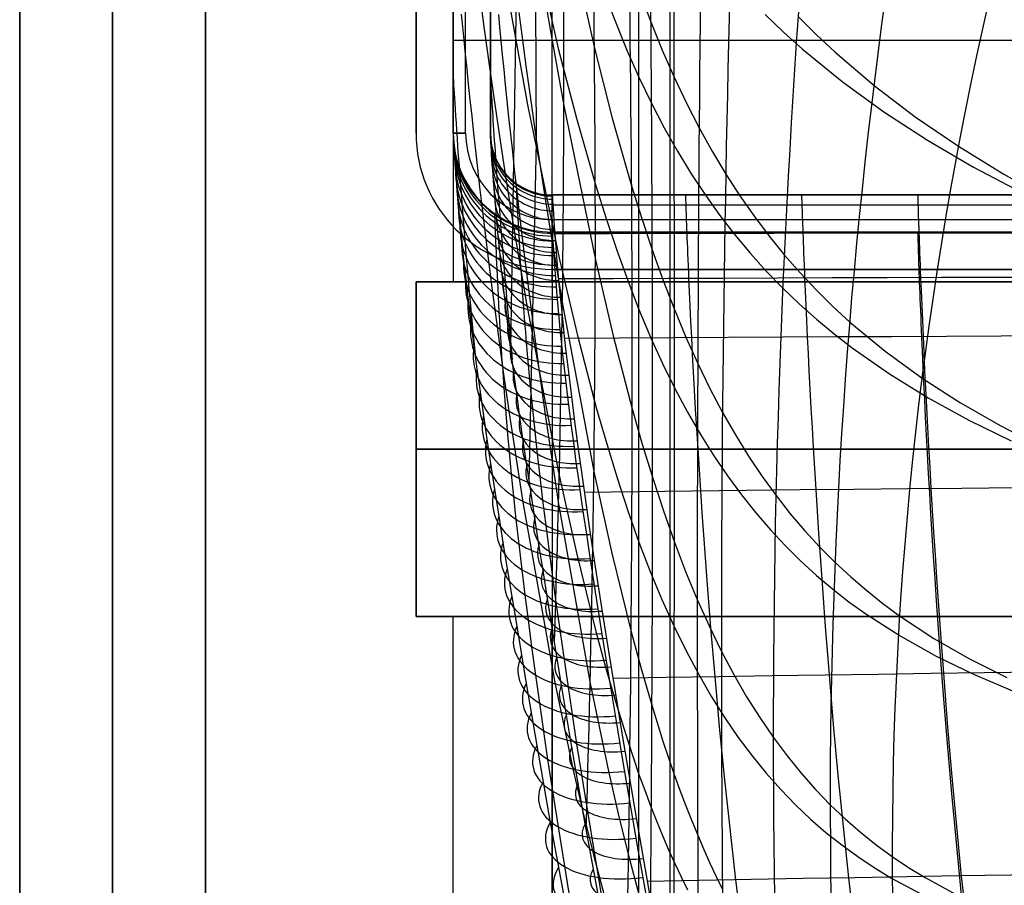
# Model space of a CAD drawing. Extents: x -288 to 235, y -508 to 198.
# Tile 22 of 34: x -185 to -106, y 42 to 112. Entities that reach past the tile are written whole.
import ezdxf

# ---------------------------------------------------------------- set-up
doc = ezdxf.new("R2010")
doc.units = 0
doc.layers.add('STANDARD', color=7, linetype='CONTINUOUS')

msp = doc.modelspace()

# ---------------------------------------------------------------- linework, layer by layer
at = {"layer": 'STANDARD', "color": 7}
for p, q in [((-153, 103, 353), (-153, 187, 353)), ((-153, 187, 376), (-153, 103, 376)), ((-153, 187, 364.5), (-153, 103, 364.5)), ((-150, 187, 353), (-150, 103, 353)), ((-150, 103, 344), (-150, 187, 344)), ((-150, 103, 348.5), (-150, 187, 348.5)), ((-150, 187, 376), (-150, 103, 376)), ((-150, 187, 550), (-150, 103, 550)), ((-150, 103, 545), (-150, 187, 545)), ((-150, 103, 749), (-150, 187, 749)), ((-150, 103, 460.5), (-150, 187, 460.5)), ((-149, 103, 549), (-149, 187, 549)), ((-149, 103, 546), (-149, 187, 546)), ((-147, 103, 353), (-147, 187, 353)), ((-147, 103, 344), (-147, 187, 344)), ((-147, 187, 348.5), (-147, 103, 348.5)), ((-147, 103, 549), (-147, 187, 549)), ((-147, 187, 546), (-147, 103, 546)), ((-147, 103, 547.5), (-147, 187, 547.5)), ((-135, 12.793, 244), (-135, 137.396, 244)), ((-150, 130, 948), (-150, 91, 948)), ((-142, 91, 956), (-142, 130, 956)), ((-142, 110.5, 956), (142, 110.5, 956)), ((-153, 103, 376), (-153, 103, 353)), ((-150, 103, 344), (-150, 103, 353)), ((-150, 103, 891), (-150, 103, 550)), ((-150, 103, 545), (-150, 103, 376)), ((-147, 103, 353), (-147, 103, 344)), ((-147, 103, 546), (-147, 103, 549)), ((-145.535, 99.465, 344), (-145.535, 99.465, 353)), ((142, 98, 353), (-142, 98, 353)), ((142, 98, 344), (-142, 98, 344)), ((-142, 98, 344), (-142, 98, 353)), ((-142, 98, 348.5), (142, 98, 348.5)), ((-142, 98, 546), (-142, 98, 549)), ((-142, 98, 549), (142, 98, 549)), ((142, 98, 546), (-142, 98, 546)), ((-142, 98, 547.5), (142, 98, 547.5)), ((-147.657, 97.343, 344), (-147.657, 97.343, 353)), ((142, 96, 549), (-142, 96, 549)), ((142, 96, 546), (-142, 96, 546)), ((-142, 95, 353), (142, 95, 353)), ((-142, 95, 344), (-142, 95, 353)), ((142, 95, 344), (-142, 95, 344)), ((142, 95, 348.5), (-142, 95, 348.5)), ((-142, 95, 376), (142, 95, 376)), ((142, 95, 891), (-142, 95, 891)), ((-142, 95, 550), (-142, 95, 891)), ((142, 95, 550), (-142, 95, 550)), ((-142, 95, 376), (-142, 95, 545)), ((-142, 95, 545), (142, 95, 545)), ((-142, 95, 720.5), (142, 95, 720.5)), ((-142, 95, 460.5), (142, 95, 460.5)), ((142, 92, 353), (-142, 92, 353)), ((-142, 92, 376), (142, 92, 376)), ((-142, 92, 353), (-142, 92, 376)), ((142, 92, 364.5), (-142, 92, 364.5)), ((-153, 91, 904), (-150, 91, 904)), ((-153, 64, 904), (-153, 91, 904)), ((-153, 91, 948), (-153, 64, 948)), ((-150, 91, 948), (-153, 91, 948)), ((-153, 91, 948), (-153, 91, 904)), ((-153, 91, 926), (-153, 64, 926)), ((-150, 91, 926), (-153, 91, 926)), ((-147.872, 91, 898.5), (-151.526, 91, 898.5)), ((-147.809, 91, 953.5), (-151.526, 91, 953.5)), ((-151.5, 91, 904), (-151.5, 91, 948)), ((-150, 91, 948), (-150, 91, 904)), ((-150, 91, 904), (-150, 91, 903.961)), ((-147.5, 91, 894.474), (-147.5, 91, 898.121)), ((-147.5, 91, 953.809), (-147.5, 91, 957.526)), ((-142, 91, 895.899), (-142, 91, 893)), ((142, 91, 893), (-142, 91, 893)), ((-142, 91, 895.899), (142, 91, 895.899)), ((-142, 91, 893), (-142, 64, 893)), ((142, 91, 956), (-142, 91, 956)), ((-142, 91, 959), (-142, 64, 959)), ((142, 91, 959), (-142, 91, 959)), ((-142, 91, 959), (-142, 91, 956)), ((142, 91, 894.449), (-142, 91, 894.449)), ((142, 91, 957.5), (-142, 91, 957.5)), ((-153, 77.5, 904), (-153, 77.5, 948)), ((142, 77.5, 959), (-142, 77.5, 959)), ((-142, 77.5, 893), (142, 77.5, 893)), ((-153, 64, 904), (-153, 64, 948)), ((153, 64, 926), (-153, 64, 926)), ((-150, 64, 904), (-150, 64, 948)), ((-150, -82, 904), (-150, 64, 904)), ((-150, -82, 948), (-150, 64, 948)), ((150, 64, 926), (-150, 64, 926)), ((-150, -82, 926), (-150, 64, 926)), ((-142, 64, 959), (142, 64, 959)), ((142, 64, 893), (-142, 64, 893)), ((-142, 64, 956), (142, 64, 956)), ((142, 64, 896), (-142, 64, 896)), ((-142, -82, 956), (-142, 64, 956)), ((-142, 64, 896), (-142, -82, 896))]:
    msp.add_line(p, q, dxfattribs=at)
at = {"layer": 'STANDARD', "color": 253}
for p, q in [((-185, -185.2, 99.2), (-185, 185.2, 99.2)), ((-185, 185.2, -1.2), (-185, -185.2, -1.2)), ((-185, 185.2, 49), (-185, 42, 49)), ((-177.5, -185.2, -1.2), (-177.5, 185.2, -1.2)), ((-177.5, 185.2, 99.2), (-177.5, -185.2, 99.2)), ((-170, -185.2, -1.2), (-170, 185.2, -1.2)), ((-170, 185.2, 99.2), (-170, -185.2, 99.2)), ((-170, -185.2, 49), (-170, 185.2, 49)), ((-170, 184, 98), (-170, -184, 98)), ((-170, -184), (-170, 184)), ((-170, -184, 49), (-170, 184, 49)), ((-132.5, 167.5, 114), (-132.5, -97.5, 114)), ((-132.5, 167.5, 98), (-132.5, -97.5, 98)), ((-132.5, 167.5, 106), (-132.5, -97.5, 106))]:
    msp.add_line(p, q, dxfattribs=at)
at = {"layer": 'STANDARD', "color": 7, "extrusion": (1, 2.12681e-05, 1.15351e-06)}
msp.add_lwpolyline([(100.629, 325.285), (185.461, 329.886)], dxfattribs=at)
at = {"layer": 'STANDARD', "color": 7, "extrusion": (0.787637, 0.048608, -0.614219)}
msp.add_lwpolyline([(103.271, 158.268), (145.689, 163.043), (189.995, 166.943)], dxfattribs=at)
at = {"layer": 'STANDARD', "color": 7}
for points in [[(-145.357, 85.653, 296.719), (-144.886, 114.112, 299.398), (-145.051, 156.275, 302.615), (-145.456, 175.329, 303.895)], [(-143.854, 74.869, 285.491), (-143.262, 102.293, 287.63), (-143.487, 147.354, 290.549), (-144.075, 168.143, 291.748)], [(-144.09, 121.268, 277.642), (-141.514, 109.827, 266.467), (-140.055, 104.191, 260.917), (-138.482, 98.737, 255.346), (-137.654, 96.108, 252.541), (-136.797, 93.559, 249.718), (-135.913, 91.103, 246.873), (-135, 88.75, 244), (-134.064, 86.521, 241.112), (-133.1, 84.404, 238.194), (-132.109, 82.393, 235.248), (-131.09, 80.485, 232.275), (-130.043, 78.676, 229.277), (-128.969, 76.962, 226.255), (-127.866, 75.34, 223.21), (-126.736, 73.805, 220.145), (-125.578, 72.354, 217.06), (-124.392, 70.983, 213.957), (-123.179, 69.687, 210.837), (-121.937, 68.463, 207.702), (-120.667, 67.308, 204.553), (-119.37, 66.217, 201.392), (-118.044, 65.186, 198.22), (-116.691, 64.212, 195.038), (-113.9, 62.417, 188.652), (-110.997, 60.802, 182.245), (-107.981, 59.335, 175.828), (-104.853, 57.986, 169.413)], [(-141.151, 121.275, 278.246), (-138.603, 109.837, 267.192), (-137.158, 104.202, 261.697), (-135.6, 98.747, 256.176), (-134.778, 96.116, 253.395), (-133.928, 93.565, 250.594), (-133.05, 91.106, 247.769), (-132.144, 88.75, 244.917), (-131.214, 86.517, 242.047), (-130.257, 84.394, 239.148), (-129.272, 82.377, 236.222), (-128.259, 80.462, 233.268), (-127.22, 78.645, 230.289), (-126.152, 76.923, 227.287), (-125.057, 75.291, 224.262), (-123.934, 73.746, 221.216), (-122.784, 72.284, 218.15), (-121.606, 70.901, 215.066), (-120.4, 69.593, 211.966), (-119.167, 68.356, 208.85), (-117.906, 67.187, 205.72), (-116.617, 66.081, 202.578), (-115.301, 65.035, 199.424), (-113.957, 64.044, 196.262), (-111.185, 62.215, 189.913), (-108.303, 60.563, 183.544), (-105.311, 59.057, 177.166)], [(-145.631, 114.403, 285.251), (-145.112, 111.402, 282.411), (-143.991, 105.262, 276.833), (-141.419, 92.789, 265.935), (-139.971, 86.665, 260.531), (-138.418, 80.756, 255.102), (-137.602, 77.915, 252.364), (-136.76, 75.166, 249.605), (-135.893, 72.524, 246.819), (-135, 70, 244), (-134.086, 67.617, 241.159), (-133.148, 65.36, 238.282), (-132.184, 63.225, 235.372), (-131.195, 61.208, 232.429), (-130.18, 59.304, 229.456), (-129.14, 57.51, 226.454), (-128.075, 55.82, 223.426), (-126.984, 54.23, 220.372), (-125.868, 52.737, 217.294), (-124.726, 51.336, 214.195), (-123.559, 50.022, 211.076), (-122.365, 48.791, 207.939), (-121.146, 47.639, 204.784), (-119.901, 46.562, 201.615), (-118.631, 45.554, 198.433), (-117.334, 44.613, 195.24), (-116.011, 43.734, 192.037), (-114.662, 42.911, 188.826), (-111.885, 41.422, 182.386)], [(-142.684, 114.367, 285.809), (-142.172, 111.366, 283.005), (-141.065, 105.227, 277.495), (-138.521, 92.764, 266.71), (-137.086, 86.647, 261.352), (-135.543, 80.744, 255.96), (-134.732, 77.906, 253.239), (-133.895, 75.161, 250.494), (-133.031, 72.521, 247.72), (-132.142, 70, 244.912), (-131.232, 67.619, 242.082), (-130.297, 65.364, 239.216), (-129.337, 63.231, 236.317), (-128.352, 61.216, 233.387), (-127.341, 59.314, 230.426), (-126.306, 57.52, 227.438), (-125.246, 55.831, 224.422), (-124.16, 54.242, 221.382), (-123.049, 52.75, 218.319), (-121.912, 51.348, 215.235), (-120.75, 50.035, 212.13), (-119.563, 48.804, 209.008), (-118.35, 47.652, 205.87), (-117.111, 46.574, 202.717), (-115.846, 45.567, 199.551), (-114.556, 44.625, 196.374), (-113.24, 43.745, 193.188), (-111.899, 42.922, 189.994), (-109.137, 41.431, 183.59)], [(-137.808, 114.321, 252.711), (-136.907, 111.966, 249.827), (-135.971, 109.689, 246.924), (-135, 107.5, 244), (-133.998, 105.417, 241.066), (-132.961, 103.429, 238.108), (-131.888, 101.531, 235.128), (-130.781, 99.72, 232.126), (-129.638, 97.994, 229.103), (-128.46, 96.348, 226.062), (-127.248, 94.779, 223.003), (-126.001, 93.283, 219.926), (-124.719, 91.858, 216.834), (-123.403, 90.499, 213.727), (-122.053, 89.204, 210.607), (-120.668, 87.969, 207.474), (-119.249, 86.79, 204.331), (-117.796, 85.665, 201.177), (-114.787, 83.559, 194.844), (-111.644, 81.625, 188.484), (-108.366, 79.835, 182.108), (-104.954, 78.162, 175.723)], [(-134.935, 114.345, 253.574), (-134.044, 111.984, 250.722), (-133.118, 109.698, 247.851), (-132.157, 107.5, 244.958), (-131.165, 105.407, 242.054), (-130.139, 103.406, 239.126), (-129.077, 101.495, 236.175), (-127.981, 99.669, 233.202), (-126.85, 97.926, 230.208), (-125.684, 96.262, 227.195), (-124.483, 94.674, 224.163), (-123.249, 93.158, 221.113), (-121.98, 91.712, 218.048), (-120.677, 90.33, 214.967), (-119.339, 89.011, 211.872), (-117.968, 87.75, 208.764), (-115.125, 85.391, 202.515), (-112.147, 83.226, 196.229), (-109.037, 81.228, 189.914), (-105.795, 79.369, 183.581), (-102.422, 77.623, 177.239)], [(-149.344, 112.595, 314.702), (-149.246, 111.573, 312.879), (-149.14, 110.496, 311.086), (-149.027, 109.366, 309.324), (-148.908, 108.184, 307.591), (-148.781, 106.953, 305.886), (-148.646, 105.675, 304.209), (-148.505, 104.352, 302.558), (-148.356, 102.985, 300.933), (-148.2, 101.577, 299.333), (-148.036, 100.129, 297.757), (-147.865, 98.644, 296.204), (-147.687, 97.123, 294.673), (-147.307, 93.983, 291.673), (-146.897, 90.725, 288.751), (-146.457, 87.364, 285.9), (-145.986, 83.916, 283.112), (-145.483, 80.397, 280.38), (-144.383, 73.21, 275.056), (-141.795, 58.675, 264.764), (-140.302, 51.58, 259.682), (-139.505, 48.131, 257.131), (-138.674, 44.769, 254.565), (-137.808, 41.509, 251.976)], [(-147.679, 112.798, 297.455), (-147.49, 111.393, 295.92), (-147.092, 108.491, 292.903), (-146.664, 105.478, 289.952), (-146.207, 102.368, 287.062), (-145.721, 99.177, 284.226), (-145.206, 95.918, 281.438), (-144.09, 89.255, 275.981), (-141.514, 75.75, 265.374), (-140.055, 69.139, 260.124), (-138.482, 62.775, 254.845), (-137.654, 59.722, 252.178), (-136.797, 56.774, 249.486), (-135.913, 53.945, 246.762), (-135, 51.25, 244), (-134.535, 49.963, 242.61), (-134.064, 48.712, 241.209), (-133.586, 47.497, 239.797), (-133.1, 46.316, 238.375), (-132.608, 45.17, 236.944), (-132.109, 44.058, 235.502), (-131.603, 42.978, 234.052), (-131.09, 41.931, 232.592)], [(-146.349, 112.557, 314.877), (-146.252, 111.531, 313.072), (-146.148, 110.449, 311.299), (-146.037, 109.313, 309.557), (-145.919, 108.127, 307.845), (-145.794, 106.891, 306.163), (-145.662, 105.608, 304.509), (-145.523, 104.279, 302.882), (-145.377, 102.908, 301.281), (-145.224, 101.495, 299.706), (-145.064, 100.042, 298.156), (-144.897, 98.553, 296.629), (-144.722, 97.028, 295.124), (-144.352, 93.88, 292.179), (-143.952, 90.615, 289.311), (-143.522, 87.249, 286.513), (-143.062, 83.798, 283.777), (-142.572, 80.278, 281.094), (-141.495, 73.091, 275.86), (-138.947, 58.578, 265.7), (-137.467, 51.502, 260.659), (-136.675, 48.063, 258.123), (-135.847, 44.713, 255.569), (-134.984, 41.465, 252.988)], [(-144.708, 112.737, 297.866), (-144.523, 111.329, 296.353), (-144.131, 108.422, 293.381), (-143.711, 105.406, 290.476), (-143.262, 102.293, 287.63), (-142.785, 99.1, 284.837), (-142.279, 95.84, 282.09), (-141.181, 89.179, 276.71), (-138.636, 75.69, 266.22), (-137.189, 69.091, 261.01), (-135.626, 62.741, 255.761), (-134.801, 59.696, 253.105), (-133.947, 56.756, 250.422), (-133.065, 53.936, 247.705), (-132.154, 51.25, 244.948), (-131.69, 49.968, 243.56), (-131.219, 48.722, 242.161), (-130.742, 47.511, 240.753), (-130.258, 46.335, 239.334), (-129.767, 45.194, 237.905), (-129.269, 44.087, 236.468), (-128.764, 43.012, 235.021), (-128.253, 41.971, 233.565)], [(-124.807, 112.571, 219.717), (-123.325, 111.14, 216.618), (-121.797, 109.76, 213.508), (-118.607, 107.146, 207.257), (-115.239, 104.706, 200.971), (-111.696, 102.415, 194.658), (-107.98, 100.25, 188.324), (-104.094, 98.189, 181.977)], [(-122.133, 112.388, 221.065), (-120.671, 110.926, 218.001), (-119.164, 109.514, 214.924), (-116.018, 106.83, 208.738), (-112.696, 104.313, 202.513), (-109.202, 101.939, 196.256), (-105.54, 99.685, 189.975), (-101.711, 97.529, 183.676)], [(-150, 107.5, 344), (-149.999, 107.473, 342.077), (-149.994, 107.392, 340.184), (-149.986, 107.257, 338.321), (-149.976, 107.071, 336.488), (-149.962, 106.835, 334.684), (-149.945, 106.548, 332.908), (-149.925, 106.212, 331.161), (-149.901, 105.828, 329.441), (-149.874, 105.398, 327.748), (-149.844, 104.921, 326.081), (-149.81, 104.4, 324.441), (-149.773, 103.834, 322.826), (-149.732, 103.226, 321.237), (-149.687, 102.576, 319.672), (-149.639, 101.885, 318.131), (-149.587, 101.154, 316.615), (-149.531, 100.384, 315.121), (-149.472, 99.576, 313.65), (-149.408, 98.731, 312.201), (-149.341, 97.85, 310.774), (-149.269, 96.934, 309.369), (-149.194, 95.984, 307.984), (-149.114, 95.001, 306.62), (-149.031, 93.987, 305.275), (-148.943, 92.941, 303.95), (-148.851, 91.866, 302.643), (-148.754, 90.761, 301.356), (-148.654, 89.628, 300.086), (-148.548, 88.469, 298.833), (-148.439, 87.283, 297.597), (-148.206, 84.838, 295.175)], [(-147, 107.5, 344), (-146.999, 107.489, 342.756), (-146.998, 107.454, 341.526), (-146.994, 107.397, 340.308), (-146.99, 107.318, 339.103), (-146.984, 107.217, 337.91), (-146.977, 107.094, 336.73), (-146.969, 106.95, 335.562), (-146.959, 106.785, 334.406), (-146.949, 106.598, 333.262), (-146.936, 106.391, 332.131), (-146.923, 106.164, 331.011), (-146.908, 105.916, 329.902), (-146.891, 105.649, 328.806), (-146.873, 105.362, 327.72), (-146.854, 105.056, 326.647), (-146.833, 104.731, 325.584), (-146.811, 104.387, 324.532), (-146.788, 104.025, 323.492), (-146.763, 103.644, 322.462), (-146.736, 103.246, 321.443), (-146.708, 102.83, 320.434), (-146.679, 102.397, 319.436), (-146.648, 101.946, 318.449), (-146.615, 101.479, 317.471), (-146.581, 100.995, 316.504), (-146.546, 100.495, 315.547), (-146.47, 99.447, 313.662), (-146.388, 98.337, 311.815), (-146.299, 97.167, 310.005), (-146.204, 95.94, 308.232), (-146.103, 94.658, 306.495), (-145.995, 93.323, 304.791), (-145.88, 91.937, 303.121), (-145.758, 90.502, 301.483), (-145.629, 89.021, 299.875), (-145.493, 87.496, 298.298), (-145.351, 85.928, 296.749), (-145.238, 84.719, 295.598)], [(-150, 103, 344), (-149.999, 102.978, 342.12), (-149.995, 102.911, 340.239), (-149.989, 102.803, 338.419), (-149.98, 102.651, 336.601), (-149.969, 102.461, 334.83), (-149.955, 102.227, 333.062), (-149.938, 101.955, 331.332), (-149.918, 101.641, 329.608), (-149.895, 101.295, 327.935), (-149.869, 100.908, 326.269), (-149.84, 100.5, 324.684), (-149.808, 100.056, 323.107), (-149.774, 99.599, 321.618), (-149.737, 99.11, 320.139), (-149.697, 98.615, 318.742), (-149.655, 98.091, 317.355), (-149.609, 97.549, 316.005), (-149.56, 96.98, 314.666), (-149.505, 96.359, 313.282), (-149.446, 95.71, 311.911), (-149.38, 95.007, 310.503), (-149.309, 94.276, 309.11), (-149.236, 93.553, 307.797), (-149.159, 92.805, 306.497), (-149.078, 92.044, 305.229), (-148.992, 91.261, 303.976), (-148.896, 90.405, 302.662), (-148.794, 89.527, 301.365), (-148.684, 88.604, 300.056), (-148.569, 87.658, 298.765), (-148.333, 85.807, 296.367), (-148.09, 83.978, 294.148), (-147.832, 82.107, 292.008), (-147.56, 80.207, 289.954), (-147.28, 78.308, 288.005), (-146.984, 76.347, 286.091), (-146.66, 74.252, 284.143), (-146.318, 72.078, 282.217), (-145.979, 69.958, 280.421), (-145.637, 67.847, 278.705), (-145.268, 65.591, 276.942), (-144.875, 63.214, 275.156), (-144.101, 58.594, 271.862), (-143.249, 53.581, 268.505), (-142.171, 47.371, 264.582), (-139.045, 30.581, 254.67)], [(-136.253, 30.505, 255.765), (-139.347, 47.249, 265.589), (-140.409, 53.445, 269.462), (-141.245, 58.45, 272.768), (-142.001, 63.066, 276.005), (-142.384, 65.441, 277.757), (-142.744, 67.696, 279.485), (-143.077, 69.807, 281.166), (-143.406, 71.929, 282.924), (-143.739, 74.104, 284.808), (-144.053, 76.202, 286.713), (-144.34, 78.168, 288.584), (-144.611, 80.072, 290.49), (-144.875, 81.978, 292.499), (-145.126, 83.856, 294.593), (-145.362, 85.693, 296.767), (-145.591, 87.553, 299.119), (-145.704, 88.504, 300.386), (-145.812, 89.432, 301.673), (-145.911, 90.316, 302.948), (-146.005, 91.176, 304.241), (-146.089, 91.965, 305.475), (-146.168, 92.731, 306.725), (-146.244, 93.484, 308.007), (-146.316, 94.212, 309.304), (-146.386, 94.948, 310.681), (-146.451, 95.655, 312.073), (-146.509, 96.309, 313.43), (-146.564, 96.935, 314.8), (-146.612, 97.508, 316.127), (-146.657, 98.053, 317.466), (-146.699, 98.582, 318.842), (-146.738, 99.08, 320.229), (-146.775, 99.573, 321.698), (-146.809, 100.033, 323.179), (-146.841, 100.481, 324.747), (-146.869, 100.892, 326.324), (-146.896, 101.282, 327.982), (-146.918, 101.631, 329.648), (-146.938, 101.947, 331.366), (-146.955, 102.221, 333.089), (-146.969, 102.457, 334.852), (-146.981, 102.649, 336.618), (-146.989, 102.802, 338.431), (-146.995, 102.911, 340.247), (-146.999, 102.978, 342.124), (-147, 103, 344)], [(-138, 41.379, 267.344), (-139.141, 48.245, 271.517), (-140.007, 53.724, 275.025), (-140.699, 58.297, 278.121), (-141.369, 62.911, 281.448), (-141.677, 65.113, 283.124), (-141.958, 67.17, 284.75), (-142.231, 69.233, 286.446), (-142.501, 71.344, 288.259), (-142.752, 73.376, 290.085), (-142.978, 75.275, 291.876), (-143.187, 77.112, 293.694), (-143.387, 78.946, 295.605), (-143.574, 80.749, 297.592), (-143.747, 82.51, 299.65), (-143.912, 84.288, 301.87), (-143.992, 85.195, 303.065), (-144.069, 86.08, 304.276), (-144.139, 86.921, 305.476), (-144.205, 87.739, 306.69), (-144.263, 88.489, 307.849), (-144.319, 89.216, 309.021), (-144.371, 89.929, 310.223), (-144.421, 90.619, 311.439), (-144.469, 91.316, 312.727), (-144.514, 91.985, 314.03), (-144.555, 92.603, 315.3), (-144.592, 93.194, 316.582), (-144.626, 93.735, 317.823), (-144.657, 94.25, 319.074), (-144.686, 94.749, 320.361), (-144.713, 95.219, 321.658), (-144.738, 95.684, 323.033), (-144.762, 96.118, 324.418), (-144.784, 96.541, 325.885), (-144.804, 96.929, 327.362), (-144.822, 97.297, 328.916), (-144.838, 97.627, 330.478), (-144.852, 97.925, 332.09), (-144.863, 98.184, 333.709), (-144.873, 98.407, 335.366), (-144.881, 98.59, 337.029), (-144.887, 98.735, 338.738), (-144.891, 98.838, 340.451), (-144.894, 98.902, 342.225), (-144.895, 98.923, 344)], [(-142, 98, 344), (-141.999, 97.97, 341.915), (-141.994, 97.878, 339.834), (-141.986, 97.725, 337.759), (-141.974, 97.508, 335.692), (-141.957, 97.228, 333.635), (-141.936, 96.883, 331.591), (-141.91, 96.472, 329.56), (-141.878, 95.994, 327.546), (-141.84, 95.45, 325.551), (-141.795, 94.84, 323.575), (-141.744, 94.165, 321.623), (-141.685, 93.425, 319.695), (-141.619, 92.622, 317.793), (-141.543, 91.757, 315.919), (-141.459, 90.832, 314.074), (-141.366, 89.849, 312.259), (-141.263, 88.809, 310.477), (-141.15, 87.715, 308.726), (-141.027, 86.57, 307.009), (-140.894, 85.374, 305.324), (-140.75, 84.132, 303.672), (-140.596, 82.845, 302.053), (-140.432, 81.516, 300.466), (-140.258, 80.147, 298.912), (-140.073, 78.74, 297.391), (-139.878, 77.297, 295.901), (-139.674, 75.822, 294.441), (-139.461, 74.314, 293.01), (-139.239, 72.777, 291.608), (-139.009, 71.213, 290.234), (-138.527, 68.008, 287.562), (-138.017, 64.714, 284.989), (-137.484, 61.342, 282.503), (-136.93, 57.902, 280.095), (-136.356, 54.405, 277.757), (-135.158, 47.275, 273.252), (-133.888, 40.015, 268.916)], [(-131.25, 98, 344), (-131.25, 97.987, 342.643), (-131.248, 97.949, 341.3), (-131.247, 97.886, 339.97), (-131.244, 97.798, 338.654), (-131.24, 97.686, 337.351), (-131.236, 97.55, 336.062), (-131.23, 97.389, 334.787), (-131.224, 97.205, 333.524), (-131.217, 96.998, 332.275), (-131.209, 96.767, 331.039), (-131.2, 96.513, 329.817), (-131.19, 96.238, 328.607), (-131.18, 95.94, 327.41), (-131.168, 95.62, 326.226), (-131.155, 95.278, 325.056), (-131.141, 94.916, 323.897), (-131.126, 94.532, 322.752), (-131.11, 94.128, 321.619), (-131.093, 93.704, 320.499), (-131.075, 93.259, 319.392), (-131.055, 92.795, 318.296), (-131.035, 92.312, 317.213), (-131.013, 91.81, 316.143), (-130.99, 91.29, 315.084), (-130.966, 90.751, 314.037), (-130.941, 90.195, 313.003), (-130.915, 89.621, 311.98), (-130.887, 89.03, 310.968), (-130.828, 87.798, 308.98), (-130.764, 86.501, 307.037), (-130.694, 85.143, 305.138), (-130.619, 83.726, 303.282), (-130.538, 82.253, 301.467), (-130.451, 80.726, 299.692), (-130.358, 79.149, 297.956), (-130.259, 77.522, 296.257), (-130.154, 75.85, 294.595), (-130.042, 74.134, 292.967), (-129.923, 72.378, 291.373), (-129.797, 70.583, 289.811), (-129.665, 68.752, 288.28), (-129.525, 66.887, 286.778), (-129.222, 63.067, 283.857), (-128.889, 59.139, 281.038), (-128.523, 55.124, 278.309), (-128.123, 51.039, 275.66), (-127.215, 42.734, 270.565), (-126.154, 34.372, 265.672)], [(-121.875, 98, 344), (-121.875, 97.987, 342.652), (-121.874, 97.949, 341.317), (-121.872, 97.887, 339.996), (-121.869, 97.799, 338.689), (-121.866, 97.688, 337.394), (-121.861, 97.552, 336.113), (-121.856, 97.392, 334.845), (-121.85, 97.209, 333.59), (-121.844, 97.002, 332.348), (-121.836, 96.773, 331.119), (-121.827, 96.521, 329.903), (-121.818, 96.246, 328.7), (-121.807, 95.949, 327.51), (-121.796, 95.631, 326.332), (-121.784, 95.291, 325.167), (-121.771, 94.93, 324.015), (-121.756, 94.548, 322.875), (-121.741, 94.146, 321.748), (-121.725, 93.723, 320.633), (-121.707, 93.281, 319.53), (-121.689, 92.819, 318.44), (-121.67, 92.338, 317.361), (-121.649, 91.839, 316.295), (-121.627, 91.321, 315.24), (-121.605, 90.784, 314.198), (-121.581, 90.23, 313.167), (-121.556, 89.659, 312.147), (-121.53, 89.07, 311.139), (-121.474, 87.843, 309.157), (-121.413, 86.552, 307.22), (-121.347, 85.2, 305.326), (-121.276, 83.788, 303.473), (-121.199, 82.321, 301.662), (-121.118, 80.8, 299.89), (-121.03, 79.228, 298.156), (-120.937, 77.607, 296.459), (-120.838, 75.941, 294.798), (-120.733, 74.231, 293.171), (-120.621, 72.48, 291.576), (-120.503, 70.691, 290.014), (-120.379, 68.865, 288.482), (-120.248, 67.006, 286.978), (-119.965, 63.195, 284.053), (-119.654, 59.277, 281.227), (-119.312, 55.27, 278.491), (-118.939, 51.192, 275.833), (-118.095, 42.895, 270.716), (-117.109, 34.534, 265.799)], [(-112.5, 98, 344), (-112.5, 97.987, 342.66), (-112.499, 97.95, 341.334), (-112.497, 97.887, 340.021), (-112.494, 97.8, 338.721), (-112.491, 97.689, 337.434), (-112.487, 97.554, 336.16), (-112.482, 97.395, 334.899), (-112.476, 97.212, 333.651), (-112.47, 97.007, 332.416), (-112.463, 96.778, 331.194), (-112.455, 96.527, 329.984), (-112.446, 96.254, 328.787), (-112.436, 95.958, 327.603), (-112.425, 95.641, 326.431), (-112.413, 95.303, 325.271), (-112.401, 94.944, 324.124), (-112.387, 94.563, 322.99), (-112.373, 94.163, 321.867), (-112.358, 93.742, 320.757), (-112.341, 93.302, 319.659), (-112.324, 92.842, 318.573), (-112.305, 92.363, 317.498), (-112.286, 91.865, 316.436), (-112.266, 91.349, 315.385), (-112.244, 90.815, 314.346), (-112.222, 90.263, 313.319), (-112.198, 89.694, 312.303), (-112.174, 89.108, 311.298), (-112.121, 87.886, 309.322), (-112.064, 86.6, 307.39), (-112.002, 85.252, 305.5), (-111.935, 83.846, 303.651), (-111.864, 82.384, 301.843), (-111.787, 80.869, 300.074), (-111.706, 79.302, 298.342), (-111.619, 77.687, 296.647), (-111.526, 76.026, 294.986), (-111.428, 74.321, 293.36), (-111.324, 72.576, 291.765), (-111.214, 70.792, 290.202), (-111.099, 68.972, 288.669), (-110.977, 67.117, 287.164), (-110.714, 63.316, 284.234), (-110.425, 59.406, 281.403), (-110.108, 55.406, 278.659), (-109.763, 51.335, 275.994), (-108.981, 43.046, 270.857), (-107.023, 26.399, 261.099)], [(-140.393, 40.169, 268.69), (-141.511, 47.011, 272.882), (-142.349, 52.454, 276.404), (-143.011, 56.984, 279.511), (-143.33, 59.25, 281.139), (-143.643, 61.543, 282.847), (-143.93, 63.713, 284.527), (-144.188, 65.738, 286.155), (-144.437, 67.765, 287.852), (-144.681, 69.836, 289.664), (-144.904, 71.825, 291.487), (-145.101, 73.68, 293.272), (-145.281, 75.471, 295.08), (-145.451, 77.257, 296.978), (-145.606, 79.008, 298.947), (-145.748, 80.714, 300.98), (-145.881, 82.434, 303.168), (-145.945, 83.31, 304.342), (-146.005, 84.163, 305.531), (-146.06, 84.974, 306.706), (-146.111, 85.761, 307.895), (-146.157, 86.482, 309.027), (-146.199, 87.181, 310.171), (-146.239, 87.866, 311.343), (-146.277, 88.528, 312.525), (-146.313, 89.196, 313.778), (-146.347, 89.837, 315.043), (-146.378, 90.429, 316.274), (-146.406, 90.995, 317.517), (-146.431, 91.513, 318.718), (-146.454, 92.005, 319.929), (-146.476, 92.482, 321.173), (-146.496, 92.932, 322.426), (-146.515, 93.377, 323.753), (-146.532, 93.792, 325.09), (-146.549, 94.196, 326.506), (-146.563, 94.567, 327.931), (-146.577, 94.919, 329.429), (-146.589, 95.234, 330.936), (-146.599, 95.52, 332.491), (-146.608, 95.768, 334.053), (-146.615, 95.982, 335.653), (-146.621, 96.157, 337.258), (-146.626, 96.296, 338.91), (-146.629, 96.395, 340.566), (-146.631, 96.457, 342.281), (-146.631, 96.477, 344)], [(-142, 95, 344), (-141.999, 94.971, 341.994), (-141.994, 94.883, 339.996), (-141.986, 94.735, 338.005), (-141.975, 94.527, 336.024), (-141.959, 94.258, 334.055), (-141.939, 93.926, 332.1), (-141.913, 93.532, 330.159), (-141.882, 93.074, 328.236), (-141.845, 92.553, 326.331), (-141.802, 91.968, 324.446), (-141.752, 91.321, 322.583), (-141.694, 90.613, 320.743), (-141.629, 89.843, 318.927), (-141.554, 89.014, 317.137), (-141.471, 88.127, 315.374), (-141.379, 87.183, 313.639), (-141.277, 86.184, 311.933), (-141.164, 85.132, 310.256), (-141.042, 84.028, 308.608), (-140.909, 82.876, 306.99), (-140.765, 81.677, 305.401), (-140.611, 80.433, 303.841), (-140.447, 79.146, 302.311), (-140.272, 77.819, 300.81), (-140.087, 76.453, 299.339), (-139.891, 75.05, 297.895), (-139.686, 73.614, 296.479), (-139.472, 72.144, 295.089), (-139.25, 70.643, 293.724), (-139.019, 69.113, 292.384), (-138.533, 65.972, 289.775), (-138.021, 62.735, 287.253), (-137.484, 59.413, 284.811), (-136.925, 56.016, 282.44), (-136.347, 52.555, 280.132), (-135.139, 45.476, 275.669), (-133.857, 38.238, 271.352)], [(-112.5, 95, 344), (-112.5, 94.988, 342.717), (-112.499, 94.952, 341.448), (-112.497, 94.892, 340.192), (-112.495, 94.809, 338.95), (-112.492, 94.703, 337.722), (-112.488, 94.574, 336.506), (-112.484, 94.422, 335.304), (-112.478, 94.248, 334.115), (-112.472, 94.053, 332.938), (-112.465, 93.835, 331.774), (-112.458, 93.596, 330.623), (-112.449, 93.336, 329.484), (-112.44, 93.055, 328.357), (-112.43, 92.753, 327.243), (-112.419, 92.432, 326.14), (-112.407, 92.09, 325.049), (-112.394, 91.728, 323.97), (-112.381, 91.347, 322.903), (-112.366, 90.947, 321.847), (-112.35, 90.528, 320.802), (-112.334, 90.09, 319.768), (-112.316, 89.634, 318.746), (-112.298, 89.16, 317.734), (-112.278, 88.669, 316.732), (-112.257, 88.159, 315.742), (-112.235, 87.633, 314.762), (-112.213, 87.09, 313.792), (-112.189, 86.53, 312.832), (-112.137, 85.361, 310.943), (-112.081, 84.129, 309.092), (-112.021, 82.837, 307.279), (-111.955, 81.486, 305.503), (-111.885, 80.078, 303.762), (-111.809, 78.616, 302.056), (-111.728, 77.103, 300.383), (-111.641, 75.54, 298.742), (-111.549, 73.929, 297.132), (-111.452, 72.274, 295.552), (-111.348, 70.576, 294.001), (-111.238, 68.837, 292.478), (-111.122, 67.06, 290.981), (-111, 65.246, 289.509), (-110.737, 61.521, 286.638), (-110.446, 57.678, 283.855), (-110.128, 53.737, 281.152), (-109.781, 49.714, 278.518), (-108.995, 41.498, 273.427)]]:
    msp.add_polyline3d(points, dxfattribs=at)
at = {"layer": 'STANDARD', "color": 7, "extrusion": (-0.19939, -0.047874, 0.97875)}
msp.add_arc((-446.329, -1315.163, 294.68), 1299.633, 74.241371, 78.583941, dxfattribs=at)
at = {"layer": 'STANDARD', "color": 7, "extrusion": (-0.070359, -0.029039, 0.997099)}
msp.add_arc((-727.063, -1488.731, 272.984), 1534.006, 65.724293, 69.669421, dxfattribs=at)
at = {"layer": 'STANDARD', "color": 7, "extrusion": (0.093264, -0.011845, 0.995571)}
msp.add_arc((-239.049, 2554.317, 241.227), 2405.3, 276.002968, 278.735892, dxfattribs=at)
at = {"layer": 'STANDARD', "color": 7, "extrusion": (0.290343, -0.004716, 0.956911)}
msp.add_arc((9.436, 4112.81, 200.47), 3911.309, 270.140766, 271.893961, dxfattribs=at)
at = {"layer": 'STANDARD', "color": 7, "extrusion": (0.940974, -1.8231e-05, 0.338478)}
msp.add_arc((79.576, 9155.478, -41.446), 8880.298, 269.5690891, 270.3730357, dxfattribs=at)
at = {"layer": 'STANDARD', "color": 7, "extrusion": (-0.539561, 0.004496, 0.841935)}
msp.add_arc((-103.929, 4063.133, 272.003), 4044.406, 269.587879, 271.417516, dxfattribs=at)
at = {"layer": 'STANDARD', "color": 7, "extrusion": (-0.300918, 0.007892, 0.953617)}
msp.add_arc((-111.032, 1866.406, 261.67), 1920.774, 269.504893, 273.471239, dxfattribs=at)
at = {"layer": 'STANDARD', "color": 7, "extrusion": (-0.158033, 0.011206, 0.98737)}
msp.add_arc((-104.476, 725.083, 238.818), 818.223, 269.160887, 278.830779, dxfattribs=at)
at = {"layer": 'STANDARD', "color": 7, "extrusion": (-0.103033, 0.011379, 0.994613)}
msp.add_arc((-87.674, 364.806, 220.758), 469.589, 267.63789, 284.8074, dxfattribs=at)
at = {"layer": 'STANDARD', "color": 7, "extrusion": (-0.072481, 0.009431, 0.997325)}
msp.add_arc((-69.324, 197.889, 204.574), 305.186, 264.03118, 290.62993, dxfattribs=at)
at = {"layer": 'STANDARD', "color": 7, "extrusion": (0, 1, 0)}
for centre, radius, start, end in [((142, 948, 110.5), 8, 0, 90), ((149, 550, 103), 1, 270, 0), ((149, 545, 103), 1, 0, 90), ((142, 904, 91), 11, 270, 0), ((142, 948, 91), 11, 0, 90), ((142, 948, 91), 8, 0, 90), ((142, 904, 77.5), 11, 270, 0), ((142, 948, 77.5), 11, 0, 90), ((142, 904, 64), 11, 270, 0), ((142, 948, 64), 11, 0, 90), ((142, 904, 64), 8, 270, 0), ((142, 948, 64), 8, 0, 90)]:
    msp.add_arc(centre, radius, start, end, dxfattribs=at)
at = {"layer": 'STANDARD', "color": 7}
for centre, radius, start, end in [((-142, 103, 353), 11, 180, 270), ((-142, 103, 376), 11, 180, 270), ((-142, 103, 364.5), 11, 180, 270), ((-141.999, 103.001, 353), 8.001, 180.004, 269.996), ((-141.999, 103.001, 344), 8.001, 180.004, 269.996), ((-141.999, 103.001, 348.5), 8.001, 180.004, 269.996), ((-142, 103, 344), 8, 180, 270), ((-142, 103, 891), 8, 180, 270), ((-142, 103, 550), 8, 180, 270), ((-142, 103, 376), 8, 180, 270), ((-142, 103, 545), 8, 180, 270), ((-142, 103, 720.5), 8, 180, 270), ((-142, 103, 460.5), 8, 180, 270), ((-142, 103, 549), 7, 180, 270), ((-142, 103, 546), 7, 180, 270), ((-142, 103, 344), 5, 180.004, 269.996), ((-142, 103, 353), 5, 180.004, 269.996), ((-142, 103, 344), 5, 180, 270), ((-142, 103, 348.5), 5, 180.004, 269.996), ((-142, 103, 549), 5, 180, 270), ((-142, 103, 546), 5, 180, 270), ((-142, 103, 547.5), 5, 180, 270)]:
    msp.add_arc(centre, radius, start, end, dxfattribs=at)
at = {"layer": 'STANDARD', "color": 7, "extrusion": (1, 1.18883e-06, -1.28409e-06)}
msp.add_arc((90, 891, -150.001), 13, 0.00001, 85.58826, dxfattribs=at)
at = {"layer": 'STANDARD', "color": 7, "extrusion": (1, 0, 0)}
for centre, radius, start, end in [((90, 891, -150), 13, 360, 85.58827), ((96, 550, -142), 1, 180, 270), ((96, 545, -142), 1, 90, 180), ((90, 891, -142), 5, 0, 78.46304)]:
    msp.add_arc(centre, radius, start, end, dxfattribs=at)
at = {"layer": 'STANDARD', "color": 7, "extrusion": (-0.00261, 0.048723, 0.998809)}
for radius, end in [(8, 86.93172), (5, 86.93174)]:
    msp.add_arc((136.286, -93.625, 345.24), radius, 356.91667, end, dxfattribs=at)
at = {"layer": 'STANDARD', "color": 7, "extrusion": (-0.005523, 0.097864, 0.995184)}
for radius, end in [(8, 86.7667), (5, 86.76673)]:
    msp.add_arc((135.972, -76.951, 345.854), radius, 356.70372, end, dxfattribs=at)
at = {"layer": 'STANDARD', "color": 7, "extrusion": (-0.008773, 0.147289, 0.989055)}
for radius in [8, 5]:
    msp.add_arc((135.627, -60.107, 345.789), radius, 356.44034, 86.58817, dxfattribs=at)
at = {"layer": 'STANDARD', "color": 7, "extrusion": (-0.012393, 0.196763, 0.980373)}
for radius, end in [(8, 86.39701), (5, 86.39712)]:
    msp.add_arc((135.25, -43.165, 344.996), radius, 356.12267, end, dxfattribs=at)
at = {"layer": 'STANDARD', "color": 7, "extrusion": (-0.016365, 0.245401, 0.969284)}
for radius, end in [(8, 86.198), (5, 86.19822)]:
    msp.add_arc((134.844, -26.42, 343.463), radius, 355.75099, end, dxfattribs=at)
at = {"layer": 'STANDARD', "color": 7, "extrusion": (-0.020597, 0.291857, 0.95624)}
for radius, end in [(8, 85.99823), (5, 85.99828)]:
    msp.add_arc((134.419, -10.338, 341.256), radius, 355.33271, end, dxfattribs=at)
at = {"layer": 'STANDARD', "color": 7, "extrusion": (-0.025022, 0.335489, 0.941712)}
for radius in [8, 5]:
    msp.add_arc((133.982, 4.854, 338.475), radius, 354.87413, 85.80244, dxfattribs=at)
at = {"layer": 'STANDARD', "color": 7, "extrusion": (-0.029594, 0.376131, 0.926094)}
for radius, end in [(8, 85.61336), (5, 85.61345)]:
    msp.add_arc((133.538, 19.087, 335.224), radius, 354.37973, end, dxfattribs=at)
at = {"layer": 'STANDARD', "color": 7, "extrusion": (9.8501e-13, 0.998256, -0.059026)}
msp.add_arc((0, -17488.989, 77.349), 17828.153, 89.5437826, 90.4562173, dxfattribs=at)
at = {"layer": 'STANDARD', "color": 7, "extrusion": (-0.034416, 0.414872, 0.909229)}
for radius, end in [(8, 85.42752), (5, 85.42761)]:
    msp.add_arc((133.077, 32.736, 331.485), radius, 353.83742, end, dxfattribs=at)
at = {"layer": 'STANDARD', "color": 7, "extrusion": (-0.039783, 0.453797, 0.890217)}
for radius, end in [(8, 85.23699), (5, 85.23721)]:
    msp.add_arc((132.573, 46.538, 327.046), radius, 353.21012, end, dxfattribs=at)
at = {"layer": 'STANDARD', "color": 7, "extrusion": (2.70772e-12, 0.992218, -0.124514)}
msp.add_arc((0, -9585.378, 53.848), 9919.441, 89.1809209, 90.819079, dxfattribs=at)
at = {"layer": 'STANDARD', "color": 7, "extrusion": (-0.045678, 0.492289, 0.869233)}
for radius, end in [(8, 85.04616), (5, 85.04641)]:
    msp.add_arc((132.028, 60.282, 321.92), radius, 352.49354, end, dxfattribs=at)
at = {"layer": 'STANDARD', "color": 7, "extrusion": (-0.051568, 0.527014, 0.848291)}
for radius, end in [(8, 84.8728), (5, 84.87279)]:
    msp.add_arc((131.495, 72.774, 316.6), radius, 351.74987, end, dxfattribs=at)
at = {"layer": 'STANDARD', "color": 7, "extrusion": (1.23697e-10, 0.980522, -0.196411)}
msp.add_arc((0, -7034.782, 27.627), 7362.827, 88.8988268, 91.1011712, dxfattribs=at)
at = {"layer": 'STANDARD', "color": 7, "extrusion": (-7.04723e-10, 1, 7.10251e-10)}
msp.add_arc((141.944, 903.955, 91), 8.056, 270.3978, 0.04832, dxfattribs=at)
at = {"layer": 'STANDARD', "color": 7, "extrusion": (-0.057578, 0.559235, 0.827007)}
for radius, end in [(8, 84.7143), (5, 84.71336)]:
    msp.add_arc((130.961, 84.453, 311.005), radius, 350.96299, end, dxfattribs=at)
at = {"layer": 'STANDARD', "color": 7, "extrusion": (-0.064099, 0.591114, 0.804037)}
for radius, end in [(8, 84.56326), (5, 84.56056)]:
    msp.add_arc((130.395, 96.104, 304.767), radius, 350.07789, end, dxfattribs=at)
at = {"layer": 'STANDARD', "color": 7, "extrusion": (-0.070833, 0.621241, 0.780411)}
for radius, end in [(8, 84.42818), (5, 84.42608)]:
    msp.add_arc((129.825, 107.212, 298.14), radius, 349.12956, end, dxfattribs=at)
at = {"layer": 'STANDARD', "color": 7, "extrusion": (1.01562e-10, 0.961819, -0.273686)}
msp.add_arc((0, -5834.115, -0.831), 6154.496, 88.6871038, 91.3128951, dxfattribs=at)
at = {"layer": 'STANDARD', "color": 7, "extrusion": (-0.07718, 0.647481, 0.758163)}
for radius, end in [(8, 84.32161), (5, 84.32236)]:
    msp.add_arc((129.303, 116.977, 291.702), radius, 348.20364, end, dxfattribs=at)
at = {"layer": 'STANDARD', "color": 7, "extrusion": (-0.083104, 0.670411, 0.737321)}
for radius, end in [(8, 84.24185), (5, 84.2425)]:
    msp.add_arc((128.83, 125.586, 285.488), radius, 347.31053, end, dxfattribs=at)
at = {"layer": 'STANDARD', "color": 7, "extrusion": (-0.088788, 0.691237, 0.717153)}
for radius, end in [(8, 84.18346), (5, 84.18345)]:
    msp.add_arc((128.39, 133.472, 279.296), radius, 346.42644, end, dxfattribs=at)
at = {"layer": 'STANDARD', "color": 7, "extrusion": (-0.094161, 0.710047, 0.69783)}
for radius, end in [(8, 84.14558), (5, 84.14584)]:
    msp.add_arc((127.988, 140.655, 273.184), radius, 345.56521, end, dxfattribs=at)
at = {"layer": 'STANDARD', "color": 7, "extrusion": (-0.099128, 0.726809, 0.679648)}
for radius, end in [(8, 84.12709), (5, 84.1272)]:
    msp.add_arc((127.629, 147.107, 267.257), radius, 344.74617, end, dxfattribs=at)
at = {"layer": 'STANDARD', "color": 7, "extrusion": (-0.10384, 0.742259, 0.662019)}
for radius, end in [(8, 84.12584), (5, 84.12568)]:
    msp.add_arc((127.301, 153.096, 261.33), radius, 343.94777, end, dxfattribs=at)
at = {"layer": 'STANDARD', "color": 7, "extrusion": (-1.88272e-10, 0.899479, -0.436964)}
msp.add_arc((0, -4816.621, -61.331), 5114.191, 88.43784, 91.562162, dxfattribs=at)
at = {"layer": 'STANDARD', "color": 7, "extrusion": (-0.108427, 0.756945, 0.64442)}
for radius, end in [(8, 84.14062), (5, 84.14059)]:
    msp.add_arc((126.993, 158.828, 255.214), radius, 343.15016, end, dxfattribs=at)
at = {"layer": 'STANDARD', "color": 7, "extrusion": (-0.112732, 0.770456, 0.627446)}
for radius, end in [(8, 84.17028), (5, 84.17084)]:
    msp.add_arc((126.716, 164.132, 249.104), radius, 342.38338, end, dxfattribs=at)
at = {"layer": 'STANDARD', "color": 7, "extrusion": (-0.11653, 0.782159, 0.612085)}
for radius, end in [(8, 84.21075), (5, 84.21159)]:
    msp.add_arc((126.481, 168.748, 243.371), radius, 341.6937, end, dxfattribs=at)
at = {"layer": 'STANDARD', "color": 7, "extrusion": (-0.119963, 0.792536, 0.597909)}
for radius, end in [(8, 84.25851), (5, 84.25889)]:
    msp.add_arc((126.276, 172.854, 237.883), radius, 341.06194, end, dxfattribs=at)
at = {"layer": 'STANDARD', "color": 7, "extrusion": (-0.123306, 0.802388, 0.583926)}
for radius, end in [(8, 84.31436), (5, 84.31456)]:
    msp.add_arc((126.081, 176.761, 232.255), radius, 340.44347, end, dxfattribs=at)
at = {"layer": 'STANDARD', "color": 7, "extrusion": (-0.126524, 0.811536, 0.570439)}
for radius, end in [(8, 84.3763), (5, 84.37649)]:
    msp.add_arc((125.897, 180.392, 226.59), radius, 339.85073, end, dxfattribs=at)
at = {"layer": 'STANDARD', "color": 7, "extrusion": (-0.129456, 0.819451, 0.558339)}
for radius, end in [(8, 84.43725), (5, 84.43686)]:
    msp.add_arc((125.731, 183.531, 221.271), radius, 339.32059, end, dxfattribs=at)
at = {"layer": 'STANDARD', "color": 7, "extrusion": (6.63693e-10, 0.802187, -0.597073)}
msp.add_arc((0, -4550.572, -120.356), 4813.059, 88.367597, 91.632399, dxfattribs=at)
at = {"layer": 'STANDARD', "color": 7, "extrusion": (-0.132146, 0.826225, 0.547621)}
for radius, end in [(8, 84.4938), (5, 84.49325)]:
    msp.add_arc((125.578, 186.213, 216.331), radius, 338.85006, end, dxfattribs=at)
at = {"layer": 'STANDARD', "color": 7, "extrusion": (-0.134837, 0.832405, 0.537514)}
for radius, end in [(8, 84.54811), (5, 84.54792)]:
    msp.add_arc((125.423, 188.651, 211.428), radius, 338.40221, end, dxfattribs=at)
at = {"layer": 'STANDARD', "color": 7, "extrusion": (-0.137741, 0.838274, 0.527565)}
for radius, end in [(8, 84.60015), (5, 84.60013)]:
    msp.add_arc((125.251, 190.955, 206.3), radius, 337.95236, end, dxfattribs=at)
at = {"layer": 'STANDARD', "color": 7, "extrusion": (-0.140971, 0.843721, 0.51794)}
for radius, end in [(8, 84.64526), (5, 84.64499)]:
    msp.add_arc((125.054, 193.079, 200.95), radius, 337.49984, end, dxfattribs=at)
at = {"layer": 'STANDARD', "color": 7, "extrusion": (-0.144678, 0.848551, 0.508949)}
for radius, end in [(8, 84.67613), (5, 84.67561)]:
    msp.add_arc((124.82, 194.943, 195.425), radius, 337.04601, end, dxfattribs=at)
at = {"layer": 'STANDARD', "color": 7, "extrusion": (8.28893e-12, -0.676427, 0.73651)}
msp.add_arc((0, -4728.864, 170.365), 4944.998, 88.443182, 91.556818, dxfattribs=at)
at = {"layer": 'STANDARD', "color": 7, "extrusion": (-0.149095, 0.852505, 0.501004)}
for radius, end in [(8, 84.68112), (5, 84.68092)]:
    msp.add_arc((124.532, 196.448, 189.791), radius, 336.58969, end, dxfattribs=at)

doc.saveas('drawing.dxf')
